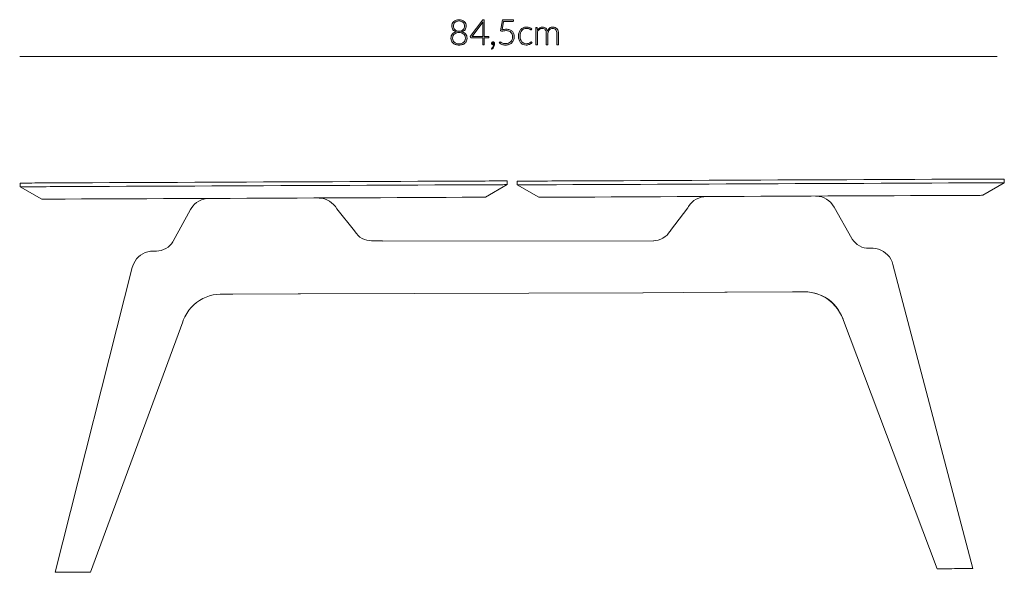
# Model space of a CAD drawing. Header units: inches. Extents: x 53 to 155, y -166 to -135.
# Tile 3 of 3: x 100 to 155, y -166 to -135. Entities that reach past the tile are written whole.
import ezdxf

# ---------------------------------------------------------------- set-up
doc = ezdxf.new("R2010")
doc.units = ezdxf.units.IN
doc.header["$MEASUREMENT"] = 0
doc.layers.add('Capa 1', color=7, linetype='Continuous')

# ---------------------------------------------------------------- blocks, each defined once
blk = doc.blocks.new('block 2')
at = {"layer": 'Capa 1'}
h = blk.add_hatch(color=252, dxfattribs=at)
h.dxf.hatch_style = 2
edge = h.paths.add_edge_path()
edge.add_spline(control_points=[(124.57, -136.4), (124.503, -136.4), (124.442, -136.391), (124.387, -136.373), (124.331, -136.355), (124.283, -136.33), (124.244, -136.296), (124.204, -136.263), (124.173, -136.223), (124.151, -136.175), (124.129, -136.128), (124.117, -136.075), (124.117, -136.016), (124.117, -135.965), (124.125, -135.92), (124.14, -135.88), (124.154, -135.839), (124.175, -135.805), (124.202, -135.775), (124.229, -135.746), (124.261, -135.721), (124.298, -135.701), (124.335, -135.682), (124.376, -135.667), (124.42, -135.657), (124.38, -135.645), (124.343, -135.629), (124.312, -135.609), (124.28, -135.589), (124.254, -135.564), (124.233, -135.536), (124.212, -135.508), (124.195, -135.477), (124.184, -135.442), (124.173, -135.408), (124.167, -135.371), (124.167, -135.331), (124.167, -135.283), (124.177, -135.236), (124.196, -135.193), (124.214, -135.15), (124.241, -135.112), (124.276, -135.08), (124.31, -135.048), (124.353, -135.022), (124.402, -135.004), (124.451, -134.986), (124.507, -134.977), (124.57, -134.977), (124.631, -134.977), (124.687, -134.986), (124.737, -135.004), (124.786, -135.022), (124.828, -135.048), (124.863, -135.08), (124.898, -135.112), (124.925, -135.15), (124.944, -135.193), (124.963, -135.236), (124.972, -135.283), (124.972, -135.331), (124.972, -135.371), (124.966, -135.408), (124.955, -135.442), (124.944, -135.477), (124.928, -135.508), (124.906, -135.536), (124.884, -135.564), (124.858, -135.589), (124.826, -135.609), (124.795, -135.629), (124.759, -135.645), (124.718, -135.657), (124.763, -135.667), (124.803, -135.682), (124.841, -135.701), (124.878, -135.721), (124.91, -135.746), (124.936, -135.775), (124.963, -135.805), (124.985, -135.839), (124.999, -135.88), (125.015, -135.92), (125.022, -135.965), (125.022, -136.016), (125.022, -136.075), (125.011, -136.128), (124.989, -136.175), (124.966, -136.223), (124.935, -136.263), (124.896, -136.296), (124.856, -136.33), (124.809, -136.355), (124.753, -136.373), (124.698, -136.391), (124.637, -136.4), (124.57, -136.4)], knot_values=[0, 0, 0, 0, 1, 1, 1, 2, 2, 2, 3, 3, 3, 4, 4, 4, 5, 5, 5, 6, 6, 6, 7, 7, 7, 8, 8, 8, 9, 9, 9, 10, 10, 10, 11, 11, 11, 12, 12, 12, 13, 13, 13, 14, 14, 14, 15, 15, 15, 16, 16, 16, 17, 17, 17, 18, 18, 18, 19, 19, 19, 20, 20, 20, 21, 21, 21, 22, 22, 22, 23, 23, 23, 24, 24, 24, 25, 25, 25, 26, 26, 26, 27, 27, 27, 28, 28, 28, 29, 29, 29, 30, 30, 30, 31, 31, 31, 32, 32, 32, 32], degree=3, periodic=1)
edge = h.paths.add_edge_path()
edge.add_spline(control_points=[(124.57, -136.325), (124.623, -136.325), (124.671, -136.317), (124.715, -136.303), (124.759, -136.288), (124.796, -136.267), (124.828, -136.24), (124.859, -136.213), (124.883, -136.18), (124.9, -136.142), (124.917, -136.104), (124.926, -136.062), (124.926, -136.015), (124.926, -135.954), (124.915, -135.903), (124.892, -135.863), (124.87, -135.822), (124.841, -135.79), (124.807, -135.765), (124.772, -135.741), (124.734, -135.724), (124.692, -135.714), (124.65, -135.704), (124.609, -135.698), (124.57, -135.698), (124.531, -135.698), (124.49, -135.704), (124.448, -135.714), (124.406, -135.724), (124.367, -135.741), (124.333, -135.765), (124.298, -135.79), (124.269, -135.822), (124.247, -135.863), (124.225, -135.903), (124.214, -135.954), (124.214, -136.015), (124.214, -136.062), (124.222, -136.104), (124.239, -136.142), (124.256, -136.18), (124.28, -136.213), (124.311, -136.24), (124.342, -136.267), (124.38, -136.288), (124.424, -136.303), (124.468, -136.317), (124.517, -136.325), (124.57, -136.325)], knot_values=[0, 0, 0, 0, 1, 1, 1, 2, 2, 2, 3, 3, 3, 4, 4, 4, 5, 5, 5, 6, 6, 6, 7, 7, 7, 8, 8, 8, 9, 9, 9, 10, 10, 10, 11, 11, 11, 12, 12, 12, 13, 13, 13, 14, 14, 14, 15, 15, 15, 16, 16, 16, 16], degree=3, periodic=1)
edge = h.paths.add_edge_path()
edge.add_spline(control_points=[(124.57, -135.623), (124.623, -135.623), (124.669, -135.615), (124.708, -135.599), (124.747, -135.583), (124.779, -135.561), (124.805, -135.534), (124.83, -135.506), (124.849, -135.475), (124.861, -135.441), (124.874, -135.406), (124.88, -135.37), (124.88, -135.332), (124.88, -135.293), (124.873, -135.255), (124.859, -135.221), (124.845, -135.186), (124.825, -135.156), (124.799, -135.131), (124.772, -135.105), (124.739, -135.085), (124.701, -135.071), (124.663, -135.057), (124.619, -135.049), (124.57, -135.049), (124.521, -135.049), (124.477, -135.057), (124.438, -135.071), (124.399, -135.085), (124.367, -135.105), (124.34, -135.131), (124.314, -135.156), (124.294, -135.186), (124.28, -135.221), (124.266, -135.255), (124.259, -135.293), (124.259, -135.332), (124.259, -135.37), (124.265, -135.406), (124.277, -135.441), (124.289, -135.475), (124.308, -135.506), (124.333, -135.534), (124.359, -135.561), (124.391, -135.583), (124.431, -135.599), (124.47, -135.615), (124.516, -135.623), (124.57, -135.623)], knot_values=[0, 0, 0, 0, 1, 1, 1, 2, 2, 2, 3, 3, 3, 4, 4, 4, 5, 5, 5, 6, 6, 6, 7, 7, 7, 8, 8, 8, 9, 9, 9, 10, 10, 10, 11, 11, 11, 12, 12, 12, 13, 13, 13, 14, 14, 14, 15, 15, 15, 16, 16, 16, 16], degree=3, periodic=1)
h = blk.add_hatch(color=252, dxfattribs=at)
h.dxf.hatch_style = 2
edge = h.paths.add_edge_path()
edge.add_spline(control_points=[(125.985, -135.91), (125.985, -135.91), (126.24, -135.91), (126.24, -135.91), (126.24, -135.91), (126.24, -135.961), (126.24, -135.961), (126.24, -135.968), (126.238, -135.974), (126.233, -135.978), (126.229, -135.983), (126.222, -135.985), (126.213, -135.985), (126.213, -135.985), (125.985, -135.985), (125.985, -135.985), (125.985, -135.985), (125.985, -136.384), (125.985, -136.384), (125.985, -136.384), (125.9, -136.384), (125.9, -136.384), (125.9, -136.384), (125.9, -135.985), (125.9, -135.985), (125.9, -135.985), (125.244, -135.985), (125.244, -135.985), (125.235, -135.985), (125.227, -135.983), (125.222, -135.978), (125.216, -135.974), (125.213, -135.968), (125.211, -135.961), (125.211, -135.961), (125.202, -135.915), (125.202, -135.915), (125.202, -135.915), (125.901, -134.99), (125.901, -134.99), (125.901, -134.99), (125.985, -134.99), (125.985, -134.99), (125.985, -134.99), (125.985, -135.91), (125.985, -135.91)], knot_values=[0, 0, 0, 0, 1, 1, 1, 2, 2, 2, 3, 3, 3, 4, 4, 4, 5, 5, 5, 6, 6, 6, 7, 7, 7, 8, 8, 8, 9, 9, 9, 10, 10, 10, 11, 11, 11, 12, 12, 12, 13, 13, 13, 14, 14, 14, 15, 15, 15, 15], degree=3, periodic=1)
edge = h.paths.add_edge_path()
edge.add_spline(control_points=[(125.9, -135.181), (125.9, -135.17), (125.901, -135.158), (125.901, -135.146), (125.902, -135.133), (125.903, -135.121), (125.905, -135.108), (125.905, -135.108), (125.304, -135.91), (125.304, -135.91), (125.304, -135.91), (125.9, -135.91), (125.9, -135.91), (125.9, -135.91), (125.9, -135.181), (125.9, -135.181)], knot_values=[0, 0, 0, 0, 1, 1, 1, 2, 2, 2, 3, 3, 3, 4, 4, 4, 5, 5, 5, 5], degree=3, periodic=1)
h = blk.add_hatch(color=252, dxfattribs=at)
h.dxf.hatch_style = 2
edge = h.paths.add_edge_path()
edge.add_spline(control_points=[(127.619, -135.033), (127.619, -135.046), (127.615, -135.057), (127.606, -135.065), (127.597, -135.074), (127.584, -135.079), (127.564, -135.079), (127.564, -135.079), (127.061, -135.079), (127.061, -135.079), (127.061, -135.079), (126.977, -135.543), (126.977, -135.543), (127.021, -135.532), (127.063, -135.524), (127.102, -135.519), (127.142, -135.514), (127.179, -135.512), (127.215, -135.512), (127.287, -135.512), (127.351, -135.522), (127.406, -135.543), (127.461, -135.563), (127.507, -135.592), (127.544, -135.629), (127.582, -135.666), (127.609, -135.71), (127.628, -135.761), (127.647, -135.812), (127.657, -135.868), (127.657, -135.928), (127.657, -136.002), (127.644, -136.068), (127.619, -136.126), (127.593, -136.184), (127.558, -136.233), (127.515, -136.274), (127.471, -136.314), (127.42, -136.346), (127.362, -136.367), (127.304, -136.389), (127.242, -136.4), (127.176, -136.4), (127.137, -136.4), (127.101, -136.396), (127.066, -136.389), (127.031, -136.383), (126.998, -136.373), (126.968, -136.362), (126.937, -136.35), (126.908, -136.337), (126.883, -136.322), (126.857, -136.307), (126.835, -136.292), (126.815, -136.276), (126.815, -136.276), (126.843, -136.238), (126.843, -136.238), (126.849, -136.228), (126.859, -136.223), (126.871, -136.223), (126.879, -136.223), (126.892, -136.228), (126.908, -136.238), (126.924, -136.247), (126.945, -136.258), (126.97, -136.27), (126.995, -136.282), (127.025, -136.293), (127.059, -136.302), (127.094, -136.312), (127.134, -136.317), (127.18, -136.317), (127.234, -136.317), (127.284, -136.308), (127.33, -136.291), (127.377, -136.274), (127.418, -136.249), (127.452, -136.216), (127.486, -136.183), (127.513, -136.142), (127.533, -136.094), (127.552, -136.046), (127.562, -135.992), (127.562, -135.931), (127.562, -135.881), (127.554, -135.835), (127.54, -135.793), (127.524, -135.751), (127.502, -135.715), (127.473, -135.685), (127.442, -135.655), (127.405, -135.632), (127.359, -135.615), (127.314, -135.599), (127.26, -135.59), (127.198, -135.59), (127.161, -135.59), (127.121, -135.593), (127.08, -135.599), (127.038, -135.605), (126.993, -135.615), (126.946, -135.628), (126.946, -135.628), (126.885, -135.609), (126.885, -135.609), (126.885, -135.609), (126.994, -134.992), (126.994, -134.992), (126.994, -134.992), (127.619, -134.992), (127.619, -134.992), (127.619, -134.992), (127.619, -135.033), (127.619, -135.033)], knot_values=[0, 0, 0, 0, 1, 1, 1, 2, 2, 2, 3, 3, 3, 4, 4, 4, 5, 5, 5, 6, 6, 6, 7, 7, 7, 8, 8, 8, 9, 9, 9, 10, 10, 10, 11, 11, 11, 12, 12, 12, 13, 13, 13, 14, 14, 14, 15, 15, 15, 16, 16, 16, 17, 17, 17, 18, 18, 18, 19, 19, 19, 20, 20, 20, 21, 21, 21, 22, 22, 22, 23, 23, 23, 24, 24, 24, 25, 25, 25, 26, 26, 26, 27, 27, 27, 28, 28, 28, 29, 29, 29, 30, 30, 30, 31, 31, 31, 32, 32, 32, 33, 33, 33, 34, 34, 34, 35, 35, 35, 36, 36, 36, 37, 37, 37, 38, 38, 38, 38], degree=3, periodic=1)
h = blk.add_hatch(color=252, dxfattribs=at)
h.dxf.hatch_style = 2
edge = h.paths.add_edge_path()
edge.add_spline(control_points=[(128.614, -135.536), (128.61, -135.54), (128.607, -135.542), (128.604, -135.545), (128.601, -135.547), (128.597, -135.548), (128.592, -135.548), (128.585, -135.548), (128.576, -135.544), (128.565, -135.535), (128.553, -135.526), (128.538, -135.516), (128.519, -135.506), (128.5, -135.495), (128.477, -135.485), (128.448, -135.477), (128.419, -135.468), (128.385, -135.463), (128.344, -135.463), (128.288, -135.463), (128.238, -135.473), (128.194, -135.493), (128.151, -135.513), (128.114, -135.542), (128.084, -135.579), (128.054, -135.617), (128.031, -135.662), (128.016, -135.715), (128, -135.768), (127.992, -135.828), (127.992, -135.894), (127.992, -135.963), (128, -136.024), (128.016, -136.077), (128.032, -136.13), (128.055, -136.175), (128.085, -136.211), (128.114, -136.248), (128.15, -136.275), (128.192, -136.294), (128.234, -136.313), (128.28, -136.323), (128.331, -136.323), (128.379, -136.323), (128.418, -136.317), (128.45, -136.306), (128.482, -136.295), (128.508, -136.283), (128.529, -136.27), (128.549, -136.257), (128.565, -136.245), (128.578, -136.233), (128.59, -136.222), (128.6, -136.217), (128.607, -136.217), (128.615, -136.217), (128.622, -136.22), (128.626, -136.226), (128.626, -136.226), (128.652, -136.258), (128.652, -136.258), (128.637, -136.278), (128.618, -136.296), (128.595, -136.313), (128.572, -136.33), (128.546, -136.345), (128.517, -136.357), (128.488, -136.37), (128.457, -136.379), (128.424, -136.386), (128.39, -136.393), (128.354, -136.397), (128.317, -136.397), (128.255, -136.397), (128.198, -136.385), (128.147, -136.363), (128.096, -136.34), (128.051, -136.307), (128.014, -136.264), (127.977, -136.222), (127.948, -136.169), (127.927, -136.107), (127.907, -136.044), (127.896, -135.974), (127.896, -135.894), (127.896, -135.819), (127.907, -135.751), (127.926, -135.69), (127.946, -135.628), (127.974, -135.575), (128.012, -135.53), (128.05, -135.486), (128.096, -135.451), (128.151, -135.427), (128.206, -135.402), (128.268, -135.39), (128.339, -135.39), (128.403, -135.39), (128.459, -135.4), (128.509, -135.42), (128.559, -135.44), (128.601, -135.468), (128.638, -135.503), (128.638, -135.503), (128.614, -135.536), (128.614, -135.536)], knot_values=[0, 0, 0, 0, 1, 1, 1, 2, 2, 2, 3, 3, 3, 4, 4, 4, 5, 5, 5, 6, 6, 6, 7, 7, 7, 8, 8, 8, 9, 9, 9, 10, 10, 10, 11, 11, 11, 12, 12, 12, 13, 13, 13, 14, 14, 14, 15, 15, 15, 16, 16, 16, 17, 17, 17, 18, 18, 18, 19, 19, 19, 20, 20, 20, 21, 21, 21, 22, 22, 22, 23, 23, 23, 24, 24, 24, 25, 25, 25, 26, 26, 26, 27, 27, 27, 28, 28, 28, 29, 29, 29, 30, 30, 30, 31, 31, 31, 32, 32, 32, 33, 33, 33, 34, 34, 34, 35, 35, 35, 35], degree=3, periodic=1)
h = blk.add_hatch(color=252, dxfattribs=at)
h.dxf.hatch_style = 2
edge = h.paths.add_edge_path()
edge.add_spline(control_points=[(128.864, -136.384), (128.864, -136.384), (128.864, -135.406), (128.864, -135.406), (128.864, -135.406), (128.915, -135.406), (128.915, -135.406), (128.933, -135.406), (128.942, -135.413), (128.945, -135.43), (128.945, -135.43), (128.954, -135.572), (128.954, -135.572), (128.973, -135.545), (128.993, -135.52), (129.015, -135.498), (129.037, -135.475), (129.059, -135.457), (129.084, -135.44), (129.109, -135.424), (129.135, -135.412), (129.163, -135.403), (129.191, -135.394), (129.22, -135.39), (129.251, -135.39), (129.323, -135.39), (129.38, -135.41), (129.422, -135.452), (129.465, -135.494), (129.494, -135.552), (129.509, -135.626), (129.52, -135.585), (129.537, -135.55), (129.558, -135.521), (129.58, -135.491), (129.604, -135.466), (129.631, -135.447), (129.659, -135.428), (129.689, -135.413), (129.721, -135.404), (129.754, -135.394), (129.787, -135.39), (129.821, -135.39), (129.869, -135.39), (129.913, -135.398), (129.952, -135.414), (129.99, -135.43), (130.023, -135.453), (130.05, -135.485), (130.077, -135.516), (130.098, -135.555), (130.112, -135.601), (130.127, -135.647), (130.134, -135.699), (130.134, -135.758), (130.134, -135.758), (130.134, -136.384), (130.134, -136.384), (130.134, -136.384), (130.041, -136.384), (130.041, -136.384), (130.041, -136.384), (130.041, -135.758), (130.041, -135.758), (130.041, -135.663), (130.02, -135.59), (129.979, -135.54), (129.937, -135.49), (129.878, -135.464), (129.802, -135.464), (129.768, -135.464), (129.735, -135.471), (129.704, -135.483), (129.673, -135.495), (129.645, -135.514), (129.621, -135.538), (129.597, -135.563), (129.578, -135.594), (129.564, -135.63), (129.55, -135.667), (129.543, -135.71), (129.543, -135.758), (129.543, -135.758), (129.543, -136.384), (129.543, -136.384), (129.543, -136.384), (129.449, -136.384), (129.449, -136.384), (129.449, -136.384), (129.449, -135.758), (129.449, -135.758), (129.449, -135.663), (129.431, -135.591), (129.393, -135.54), (129.354, -135.49), (129.299, -135.464), (129.226, -135.464), (129.173, -135.464), (129.124, -135.48), (129.079, -135.512), (129.034, -135.544), (128.993, -135.588), (128.958, -135.644), (128.958, -135.644), (128.958, -136.384), (128.958, -136.384), (128.958, -136.384), (128.864, -136.384), (128.864, -136.384)], knot_values=[0, 0, 0, 0, 1, 1, 1, 2, 2, 2, 3, 3, 3, 4, 4, 4, 5, 5, 5, 6, 6, 6, 7, 7, 7, 8, 8, 8, 9, 9, 9, 10, 10, 10, 11, 11, 11, 12, 12, 12, 13, 13, 13, 14, 14, 14, 15, 15, 15, 16, 16, 16, 17, 17, 17, 18, 18, 18, 19, 19, 19, 20, 20, 20, 21, 21, 21, 22, 22, 22, 23, 23, 23, 24, 24, 24, 25, 25, 25, 26, 26, 26, 27, 27, 27, 28, 28, 28, 29, 29, 29, 30, 30, 30, 31, 31, 31, 32, 32, 32, 33, 33, 33, 34, 34, 34, 35, 35, 35, 36, 36, 36, 36], degree=3, periodic=1)
h = blk.add_hatch(color=252, dxfattribs=at)
h.dxf.hatch_style = 2
edge = h.paths.add_edge_path()
edge.add_spline(control_points=[(126.389, -136.3), (126.389, -136.277), (126.397, -136.258), (126.413, -136.241), (126.428, -136.225), (126.449, -136.217), (126.475, -136.217), (126.503, -136.217), (126.525, -136.226), (126.54, -136.246), (126.556, -136.265), (126.563, -136.291), (126.563, -136.322), (126.563, -136.349), (126.56, -136.376), (126.553, -136.404), (126.546, -136.432), (126.536, -136.459), (126.523, -136.486), (126.509, -136.513), (126.494, -136.539), (126.476, -136.564), (126.457, -136.589), (126.437, -136.612), (126.414, -136.633), (126.414, -136.633), (126.4, -136.618), (126.4, -136.618), (126.394, -136.613), (126.392, -136.607), (126.392, -136.601), (126.392, -136.598), (126.393, -136.595), (126.395, -136.591), (126.397, -136.588), (126.399, -136.585), (126.402, -136.583), (126.408, -136.576), (126.417, -136.567), (126.427, -136.553), (126.437, -136.541), (126.447, -136.526), (126.457, -136.508), (126.467, -136.491), (126.477, -136.472), (126.485, -136.451), (126.493, -136.43), (126.498, -136.408), (126.501, -136.384), (126.497, -136.385), (126.493, -136.386), (126.488, -136.387), (126.483, -136.387), (126.478, -136.388), (126.472, -136.388), (126.447, -136.388), (126.427, -136.38), (126.412, -136.363), (126.397, -136.347), (126.389, -136.326), (126.389, -136.3)], knot_values=[0, 0, 0, 0, 1, 1, 1, 2, 2, 2, 3, 3, 3, 4, 4, 4, 5, 5, 5, 6, 6, 6, 7, 7, 7, 8, 8, 8, 9, 9, 9, 10, 10, 10, 11, 11, 11, 12, 12, 12, 13, 13, 13, 14, 14, 14, 15, 15, 15, 16, 16, 16, 17, 17, 17, 18, 18, 18, 19, 19, 19, 20, 20, 20, 20], degree=3, periodic=1)
at = {"layer": 'Capa 1', "lineweight": 0}
for points, knots in [([(124.57, -136.4), (124.503, -136.4), (124.442, -136.391), (124.387, -136.373), (124.331, -136.355), (124.283, -136.33), (124.244, -136.296), (124.204, -136.263), (124.173, -136.223), (124.151, -136.175), (124.129, -136.128), (124.117, -136.075), (124.117, -136.016), (124.117, -135.965), (124.125, -135.92), (124.14, -135.88), (124.154, -135.839), (124.175, -135.805), (124.202, -135.775), (124.229, -135.746), (124.261, -135.721), (124.298, -135.701), (124.335, -135.682), (124.376, -135.667), (124.42, -135.657), (124.38, -135.645), (124.343, -135.629), (124.312, -135.609), (124.28, -135.589), (124.254, -135.564), (124.233, -135.536), (124.212, -135.508), (124.195, -135.477), (124.184, -135.442), (124.173, -135.408), (124.167, -135.371), (124.167, -135.331), (124.167, -135.283), (124.177, -135.236), (124.196, -135.193), (124.214, -135.15), (124.241, -135.112), (124.276, -135.08), (124.31, -135.048), (124.353, -135.022), (124.402, -135.004), (124.451, -134.986), (124.507, -134.977), (124.57, -134.977), (124.631, -134.977), (124.687, -134.986), (124.737, -135.004), (124.786, -135.022), (124.828, -135.048), (124.863, -135.08), (124.898, -135.112), (124.925, -135.15), (124.944, -135.193), (124.963, -135.236), (124.972, -135.283), (124.972, -135.331), (124.972, -135.371), (124.966, -135.408), (124.955, -135.442), (124.944, -135.477), (124.928, -135.508), (124.906, -135.536), (124.884, -135.564), (124.858, -135.589), (124.826, -135.609), (124.795, -135.629), (124.759, -135.645), (124.718, -135.657), (124.763, -135.667), (124.803, -135.682), (124.841, -135.701), (124.878, -135.721), (124.91, -135.746), (124.936, -135.775), (124.963, -135.805), (124.985, -135.839), (124.999, -135.88), (125.015, -135.92), (125.022, -135.965), (125.022, -136.016), (125.022, -136.075), (125.011, -136.128), (124.989, -136.175), (124.966, -136.223), (124.935, -136.263), (124.896, -136.296), (124.856, -136.33), (124.809, -136.355), (124.753, -136.373), (124.698, -136.391), (124.637, -136.4), (124.57, -136.4)], [0, 0, 0, 0, 1, 1, 1, 2, 2, 2, 3, 3, 3, 4, 4, 4, 5, 5, 5, 6, 6, 6, 7, 7, 7, 8, 8, 8, 9, 9, 9, 10, 10, 10, 11, 11, 11, 12, 12, 12, 13, 13, 13, 14, 14, 14, 15, 15, 15, 16, 16, 16, 17, 17, 17, 18, 18, 18, 19, 19, 19, 20, 20, 20, 21, 21, 21, 22, 22, 22, 23, 23, 23, 24, 24, 24, 25, 25, 25, 26, 26, 26, 27, 27, 27, 28, 28, 28, 29, 29, 29, 30, 30, 30, 31, 31, 31, 32, 32, 32, 32]), ([(124.57, -135.623), (124.623, -135.623), (124.669, -135.615), (124.708, -135.599), (124.747, -135.583), (124.779, -135.561), (124.805, -135.534), (124.83, -135.506), (124.849, -135.475), (124.861, -135.441), (124.874, -135.406), (124.88, -135.37), (124.88, -135.332), (124.88, -135.293), (124.873, -135.255), (124.859, -135.221), (124.845, -135.186), (124.825, -135.156), (124.799, -135.131), (124.772, -135.105), (124.739, -135.085), (124.701, -135.071), (124.663, -135.057), (124.619, -135.049), (124.57, -135.049), (124.521, -135.049), (124.477, -135.057), (124.438, -135.071), (124.399, -135.085), (124.367, -135.105), (124.34, -135.131), (124.314, -135.156), (124.294, -135.186), (124.28, -135.221), (124.266, -135.255), (124.259, -135.293), (124.259, -135.332), (124.259, -135.37), (124.265, -135.406), (124.277, -135.441), (124.289, -135.475), (124.308, -135.506), (124.333, -135.534), (124.359, -135.561), (124.391, -135.583), (124.431, -135.599), (124.47, -135.615), (124.516, -135.623), (124.57, -135.623)], [0, 0, 0, 0, 1, 1, 1, 2, 2, 2, 3, 3, 3, 4, 4, 4, 5, 5, 5, 6, 6, 6, 7, 7, 7, 8, 8, 8, 9, 9, 9, 10, 10, 10, 11, 11, 11, 12, 12, 12, 13, 13, 13, 14, 14, 14, 15, 15, 15, 16, 16, 16, 16]), ([(125.985, -135.91), (125.985, -135.91), (126.24, -135.91), (126.24, -135.91), (126.24, -135.91), (126.24, -135.961), (126.24, -135.961), (126.24, -135.968), (126.238, -135.974), (126.233, -135.978), (126.229, -135.983), (126.222, -135.985), (126.213, -135.985), (126.213, -135.985), (125.985, -135.985), (125.985, -135.985), (125.985, -135.985), (125.985, -136.384), (125.985, -136.384), (125.985, -136.384), (125.9, -136.384), (125.9, -136.384), (125.9, -136.384), (125.9, -135.985), (125.9, -135.985), (125.9, -135.985), (125.244, -135.985), (125.244, -135.985), (125.235, -135.985), (125.227, -135.983), (125.222, -135.978), (125.216, -135.974), (125.213, -135.968), (125.211, -135.961), (125.211, -135.961), (125.202, -135.915), (125.202, -135.915), (125.202, -135.915), (125.901, -134.99), (125.901, -134.99), (125.901, -134.99), (125.985, -134.99), (125.985, -134.99), (125.985, -134.99), (125.985, -135.91), (125.985, -135.91)], [0, 0, 0, 0, 1, 1, 1, 2, 2, 2, 3, 3, 3, 4, 4, 4, 5, 5, 5, 6, 6, 6, 7, 7, 7, 8, 8, 8, 9, 9, 9, 10, 10, 10, 11, 11, 11, 12, 12, 12, 13, 13, 13, 14, 14, 14, 15, 15, 15, 15]), ([(125.9, -135.181), (125.9, -135.17), (125.901, -135.158), (125.901, -135.146), (125.902, -135.133), (125.903, -135.121), (125.905, -135.108), (125.905, -135.108), (125.304, -135.91), (125.304, -135.91), (125.304, -135.91), (125.9, -135.91), (125.9, -135.91), (125.9, -135.91), (125.9, -135.181), (125.9, -135.181)], [0, 0, 0, 0, 1, 1, 1, 2, 2, 2, 3, 3, 3, 4, 4, 4, 5, 5, 5, 5]), ([(127.619, -135.033), (127.619, -135.046), (127.615, -135.057), (127.606, -135.065), (127.597, -135.074), (127.584, -135.079), (127.564, -135.079), (127.564, -135.079), (127.061, -135.079), (127.061, -135.079), (127.061, -135.079), (126.977, -135.543), (126.977, -135.543), (127.021, -135.532), (127.063, -135.524), (127.102, -135.519), (127.142, -135.514), (127.179, -135.512), (127.215, -135.512), (127.287, -135.512), (127.351, -135.522), (127.406, -135.543), (127.461, -135.563), (127.507, -135.592), (127.544, -135.629), (127.582, -135.666), (127.609, -135.71), (127.628, -135.761), (127.647, -135.812), (127.657, -135.868), (127.657, -135.928), (127.657, -136.002), (127.644, -136.068), (127.619, -136.126), (127.593, -136.184), (127.558, -136.233), (127.515, -136.274), (127.471, -136.314), (127.42, -136.346), (127.362, -136.367), (127.304, -136.389), (127.242, -136.4), (127.176, -136.4), (127.137, -136.4), (127.101, -136.396), (127.066, -136.389), (127.031, -136.383), (126.998, -136.373), (126.968, -136.362), (126.937, -136.35), (126.908, -136.337), (126.883, -136.322), (126.857, -136.307), (126.835, -136.292), (126.815, -136.276), (126.815, -136.276), (126.843, -136.238), (126.843, -136.238), (126.849, -136.228), (126.859, -136.223), (126.871, -136.223), (126.879, -136.223), (126.892, -136.228), (126.908, -136.238), (126.924, -136.247), (126.945, -136.258), (126.97, -136.27), (126.995, -136.282), (127.025, -136.293), (127.059, -136.302), (127.094, -136.312), (127.134, -136.317), (127.18, -136.317), (127.234, -136.317), (127.284, -136.308), (127.33, -136.291), (127.377, -136.274), (127.418, -136.249), (127.452, -136.216), (127.486, -136.183), (127.513, -136.142), (127.533, -136.094), (127.552, -136.046), (127.562, -135.992), (127.562, -135.931), (127.562, -135.881), (127.554, -135.835), (127.54, -135.793), (127.524, -135.751), (127.502, -135.715), (127.473, -135.685), (127.442, -135.655), (127.405, -135.632), (127.359, -135.615), (127.314, -135.599), (127.26, -135.59), (127.198, -135.59), (127.161, -135.59), (127.121, -135.593), (127.08, -135.599), (127.038, -135.605), (126.993, -135.615), (126.946, -135.628), (126.946, -135.628), (126.885, -135.609), (126.885, -135.609), (126.885, -135.609), (126.994, -134.992), (126.994, -134.992), (126.994, -134.992), (127.619, -134.992), (127.619, -134.992), (127.619, -134.992), (127.619, -135.033), (127.619, -135.033)], [0, 0, 0, 0, 1, 1, 1, 2, 2, 2, 3, 3, 3, 4, 4, 4, 5, 5, 5, 6, 6, 6, 7, 7, 7, 8, 8, 8, 9, 9, 9, 10, 10, 10, 11, 11, 11, 12, 12, 12, 13, 13, 13, 14, 14, 14, 15, 15, 15, 16, 16, 16, 17, 17, 17, 18, 18, 18, 19, 19, 19, 20, 20, 20, 21, 21, 21, 22, 22, 22, 23, 23, 23, 24, 24, 24, 25, 25, 25, 26, 26, 26, 27, 27, 27, 28, 28, 28, 29, 29, 29, 30, 30, 30, 31, 31, 31, 32, 32, 32, 33, 33, 33, 34, 34, 34, 35, 35, 35, 36, 36, 36, 37, 37, 37, 38, 38, 38, 38]), ([(128.614, -135.536), (128.61, -135.54), (128.607, -135.542), (128.604, -135.545), (128.601, -135.547), (128.597, -135.548), (128.592, -135.548), (128.585, -135.548), (128.576, -135.544), (128.565, -135.535), (128.553, -135.526), (128.538, -135.516), (128.519, -135.506), (128.5, -135.495), (128.477, -135.485), (128.448, -135.477), (128.419, -135.468), (128.385, -135.463), (128.344, -135.463), (128.288, -135.463), (128.238, -135.473), (128.194, -135.493), (128.151, -135.513), (128.114, -135.542), (128.084, -135.579), (128.054, -135.617), (128.031, -135.662), (128.016, -135.715), (128, -135.768), (127.992, -135.828), (127.992, -135.894), (127.992, -135.963), (128, -136.024), (128.016, -136.077), (128.032, -136.13), (128.055, -136.175), (128.085, -136.211), (128.114, -136.248), (128.15, -136.275), (128.192, -136.294), (128.234, -136.313), (128.28, -136.323), (128.331, -136.323), (128.379, -136.323), (128.418, -136.317), (128.45, -136.306), (128.482, -136.295), (128.508, -136.283), (128.529, -136.27), (128.549, -136.257), (128.565, -136.245), (128.578, -136.233), (128.59, -136.222), (128.6, -136.217), (128.607, -136.217), (128.615, -136.217), (128.622, -136.22), (128.626, -136.226), (128.626, -136.226), (128.652, -136.258), (128.652, -136.258), (128.637, -136.278), (128.618, -136.296), (128.595, -136.313), (128.572, -136.33), (128.546, -136.345), (128.517, -136.357), (128.488, -136.37), (128.457, -136.379), (128.424, -136.386), (128.39, -136.393), (128.354, -136.397), (128.317, -136.397), (128.255, -136.397), (128.198, -136.385), (128.147, -136.363), (128.096, -136.34), (128.051, -136.307), (128.014, -136.264), (127.977, -136.222), (127.948, -136.169), (127.927, -136.107), (127.907, -136.044), (127.896, -135.974), (127.896, -135.894), (127.896, -135.819), (127.907, -135.751), (127.926, -135.69), (127.946, -135.628), (127.974, -135.575), (128.012, -135.53), (128.05, -135.486), (128.096, -135.451), (128.151, -135.427), (128.206, -135.402), (128.268, -135.39), (128.339, -135.39), (128.403, -135.39), (128.459, -135.4), (128.509, -135.42), (128.559, -135.44), (128.601, -135.468), (128.638, -135.503), (128.638, -135.503), (128.614, -135.536), (128.614, -135.536)], [0, 0, 0, 0, 1, 1, 1, 2, 2, 2, 3, 3, 3, 4, 4, 4, 5, 5, 5, 6, 6, 6, 7, 7, 7, 8, 8, 8, 9, 9, 9, 10, 10, 10, 11, 11, 11, 12, 12, 12, 13, 13, 13, 14, 14, 14, 15, 15, 15, 16, 16, 16, 17, 17, 17, 18, 18, 18, 19, 19, 19, 20, 20, 20, 21, 21, 21, 22, 22, 22, 23, 23, 23, 24, 24, 24, 25, 25, 25, 26, 26, 26, 27, 27, 27, 28, 28, 28, 29, 29, 29, 30, 30, 30, 31, 31, 31, 32, 32, 32, 33, 33, 33, 34, 34, 34, 35, 35, 35, 35]), ([(128.864, -136.384), (128.864, -136.384), (128.864, -135.406), (128.864, -135.406), (128.864, -135.406), (128.915, -135.406), (128.915, -135.406), (128.933, -135.406), (128.942, -135.413), (128.945, -135.43), (128.945, -135.43), (128.954, -135.572), (128.954, -135.572), (128.973, -135.545), (128.993, -135.52), (129.015, -135.498), (129.037, -135.475), (129.059, -135.457), (129.084, -135.44), (129.109, -135.424), (129.135, -135.412), (129.163, -135.403), (129.191, -135.394), (129.22, -135.39), (129.251, -135.39), (129.323, -135.39), (129.38, -135.41), (129.422, -135.452), (129.465, -135.494), (129.494, -135.552), (129.509, -135.626), (129.52, -135.585), (129.537, -135.55), (129.558, -135.521), (129.58, -135.491), (129.604, -135.466), (129.631, -135.447), (129.659, -135.428), (129.689, -135.413), (129.721, -135.404), (129.754, -135.394), (129.787, -135.39), (129.821, -135.39), (129.869, -135.39), (129.913, -135.398), (129.952, -135.414), (129.99, -135.43), (130.023, -135.453), (130.05, -135.485), (130.077, -135.516), (130.098, -135.555), (130.112, -135.601), (130.127, -135.647), (130.134, -135.699), (130.134, -135.758), (130.134, -135.758), (130.134, -136.384), (130.134, -136.384), (130.134, -136.384), (130.041, -136.384), (130.041, -136.384), (130.041, -136.384), (130.041, -135.758), (130.041, -135.758), (130.041, -135.663), (130.02, -135.59), (129.979, -135.54), (129.937, -135.49), (129.878, -135.464), (129.802, -135.464), (129.768, -135.464), (129.735, -135.471), (129.704, -135.483), (129.673, -135.495), (129.645, -135.514), (129.621, -135.538), (129.597, -135.563), (129.578, -135.594), (129.564, -135.63), (129.55, -135.667), (129.543, -135.71), (129.543, -135.758), (129.543, -135.758), (129.543, -136.384), (129.543, -136.384), (129.543, -136.384), (129.449, -136.384), (129.449, -136.384), (129.449, -136.384), (129.449, -135.758), (129.449, -135.758), (129.449, -135.663), (129.431, -135.591), (129.393, -135.54), (129.354, -135.49), (129.299, -135.464), (129.226, -135.464), (129.173, -135.464), (129.124, -135.48), (129.079, -135.512), (129.034, -135.544), (128.993, -135.588), (128.958, -135.644), (128.958, -135.644), (128.958, -136.384), (128.958, -136.384), (128.958, -136.384), (128.864, -136.384), (128.864, -136.384)], [0, 0, 0, 0, 1, 1, 1, 2, 2, 2, 3, 3, 3, 4, 4, 4, 5, 5, 5, 6, 6, 6, 7, 7, 7, 8, 8, 8, 9, 9, 9, 10, 10, 10, 11, 11, 11, 12, 12, 12, 13, 13, 13, 14, 14, 14, 15, 15, 15, 16, 16, 16, 17, 17, 17, 18, 18, 18, 19, 19, 19, 20, 20, 20, 21, 21, 21, 22, 22, 22, 23, 23, 23, 24, 24, 24, 25, 25, 25, 26, 26, 26, 27, 27, 27, 28, 28, 28, 29, 29, 29, 30, 30, 30, 31, 31, 31, 32, 32, 32, 33, 33, 33, 34, 34, 34, 35, 35, 35, 36, 36, 36, 36]), ([(124.57, -136.325), (124.623, -136.325), (124.671, -136.317), (124.715, -136.303), (124.759, -136.288), (124.796, -136.267), (124.828, -136.24), (124.859, -136.213), (124.883, -136.18), (124.9, -136.142), (124.917, -136.104), (124.926, -136.062), (124.926, -136.015), (124.926, -135.954), (124.915, -135.903), (124.892, -135.863), (124.87, -135.822), (124.841, -135.79), (124.807, -135.765), (124.772, -135.741), (124.734, -135.724), (124.692, -135.714), (124.65, -135.704), (124.609, -135.698), (124.57, -135.698), (124.531, -135.698), (124.49, -135.704), (124.448, -135.714), (124.406, -135.724), (124.367, -135.741), (124.333, -135.765), (124.298, -135.79), (124.269, -135.822), (124.247, -135.863), (124.225, -135.903), (124.214, -135.954), (124.214, -136.015), (124.214, -136.062), (124.222, -136.104), (124.239, -136.142), (124.256, -136.18), (124.28, -136.213), (124.311, -136.24), (124.342, -136.267), (124.38, -136.288), (124.424, -136.303), (124.468, -136.317), (124.517, -136.325), (124.57, -136.325)], [0, 0, 0, 0, 1, 1, 1, 2, 2, 2, 3, 3, 3, 4, 4, 4, 5, 5, 5, 6, 6, 6, 7, 7, 7, 8, 8, 8, 9, 9, 9, 10, 10, 10, 11, 11, 11, 12, 12, 12, 13, 13, 13, 14, 14, 14, 15, 15, 15, 16, 16, 16, 16]), ([(126.389, -136.3), (126.389, -136.277), (126.397, -136.258), (126.413, -136.241), (126.428, -136.225), (126.449, -136.217), (126.475, -136.217), (126.503, -136.217), (126.525, -136.226), (126.54, -136.246), (126.556, -136.265), (126.563, -136.291), (126.563, -136.322), (126.563, -136.349), (126.56, -136.376), (126.553, -136.404), (126.546, -136.432), (126.536, -136.459), (126.523, -136.486), (126.509, -136.513), (126.494, -136.539), (126.476, -136.564), (126.457, -136.589), (126.437, -136.612), (126.414, -136.633), (126.414, -136.633), (126.4, -136.618), (126.4, -136.618), (126.394, -136.613), (126.392, -136.607), (126.392, -136.601), (126.392, -136.598), (126.393, -136.595), (126.395, -136.591), (126.397, -136.588), (126.399, -136.585), (126.402, -136.583), (126.408, -136.576), (126.417, -136.567), (126.427, -136.553), (126.437, -136.541), (126.447, -136.526), (126.457, -136.508), (126.467, -136.491), (126.477, -136.472), (126.485, -136.451), (126.493, -136.43), (126.498, -136.408), (126.501, -136.384), (126.497, -136.385), (126.493, -136.386), (126.488, -136.387), (126.483, -136.387), (126.478, -136.388), (126.472, -136.388), (126.447, -136.388), (126.427, -136.38), (126.412, -136.363), (126.397, -136.347), (126.389, -136.326), (126.389, -136.3)], [0, 0, 0, 0, 1, 1, 1, 2, 2, 2, 3, 3, 3, 4, 4, 4, 5, 5, 5, 6, 6, 6, 7, 7, 7, 8, 8, 8, 9, 9, 9, 10, 10, 10, 11, 11, 11, 12, 12, 12, 13, 13, 13, 14, 14, 14, 15, 15, 15, 16, 16, 16, 17, 17, 17, 18, 18, 18, 19, 19, 19, 20, 20, 20, 20])]:
    blk.add_open_spline(points, degree=3, knots=knots, dxfattribs=at)

msp = doc.modelspace()

# ---------------------------------------------------------------- linework, layer by layer
at = {"layer": 'Capa 1', "color": 252, "lineweight": 5}
msp.add_lwpolyline([(154.656, -137.034), (100.011, -137.034)], dxfattribs=at)
at = {"layer": 'Capa 1', "color": 7, "lineweight": 5}
for points in [[(100.035, -144.117), (100.06, -144.117), (100.107, -144.117), (100.178, -144.116), (100.271, -144.116), (100.389, -144.115), (100.526, -144.115), (100.683, -144.115), (100.858, -144.114), (101.053, -144.113), (101.262, -144.112), (101.484, -144.111), (101.721, -144.11), (101.967, -144.108), (102.222, -144.107)], [(100.035, -144.325), (100.035, -144.117)], [(102.222, -144.107), (103.153, -144.104), (104.088, -144.1), (105.03, -144.095), (105.975, -144.091), (106.926, -144.087), (107.879, -144.083), (108.836, -144.078), (109.797, -144.074), (110.757, -144.07), (111.72, -144.066), (112.685, -144.061), (113.65, -144.058), (114.615, -144.053), (115.579, -144.049), (116.542, -144.045), (117.503, -144.04), (118.464, -144.036), (119.42, -144.032), (120.374, -144.028), (121.323, -144.024), (122.27, -144.019), (123.211, -144.016), (124.147, -144.012), (125.076, -144.008)], [(125.076, -144.008), (125.333, -144.006), (125.578, -144.006), (125.816, -144.004), (126.039, -144.003), (126.248, -144.002), (126.441, -144.001), (126.618, -144.001), (126.773, -144), (126.912, -144), (127.028, -143.999), (127.122, -143.999), (127.192, -143.998), (127.241, -143.998), (127.264, -143.998)], [(125.078, -144.217), (125.333, -144.215), (125.579, -144.214), (125.816, -144.214), (126.04, -144.212), (126.249, -144.211), (126.441, -144.21), (126.619, -144.209), (126.774, -144.208), (126.913, -144.208), (127.029, -144.208), (127.122, -144.207), (127.193, -144.207), (127.242, -144.207), (127.265, -144.207)], [(127.265, -144.207), (126.058, -144.911)], [(127.265, -144.207), (127.264, -143.998)], [(127.822, -144.01), (127.845, -144.01), (127.895, -144.01), (127.965, -144.01), (128.059, -144.009), (128.176, -144.009), (128.313, -144.008), (128.471, -144.008), (128.646, -144.007), (128.84, -144.005), (129.05, -144.005), (129.271, -144.004), (129.509, -144.003), (129.754, -144.002), (130.01, -144)], [(127.823, -144.219), (127.822, -144.01)], [(130.01, -144), (130.941, -143.997), (131.876, -143.993), (132.817, -143.988), (133.763, -143.984), (134.713, -143.98), (135.667, -143.975), (136.623, -143.972), (137.584, -143.968), (138.545, -143.963), (139.507, -143.959), (140.472, -143.955), (141.437, -143.951), (142.402, -143.946), (143.367, -143.942), (144.329, -143.938), (145.29, -143.934), (146.251, -143.93), (147.207, -143.926), (148.161, -143.921), (149.112, -143.917), (150.056, -143.913), (150.998, -143.909), (151.935, -143.904), (152.863, -143.9)], [(130.011, -144.209), (130.942, -144.206), (131.877, -144.201), (132.818, -144.197), (133.764, -144.193), (134.714, -144.189), (135.668, -144.185), (136.624, -144.181), (137.585, -144.177), (138.545, -144.173), (139.508, -144.168), (140.472, -144.164), (141.438, -144.16), (142.403, -144.156), (143.367, -144.151), (144.33, -144.147), (145.291, -144.143), (146.252, -144.139), (147.208, -144.134), (148.161, -144.13), (149.112, -144.126), (150.058, -144.122), (150.999, -144.118), (151.937, -144.114), (152.865, -144.11)], [(152.863, -143.9), (153.12, -143.9), (153.365, -143.898), (153.602, -143.898), (153.826, -143.897), (154.036, -143.896), (154.228, -143.895), (154.405, -143.894), (154.56, -143.894), (154.698, -143.893), (154.815, -143.892), (154.908, -143.891), (154.979, -143.891), (155.028, -143.891), (155.052, -143.891)], [(152.865, -144.11), (153.12, -144.109), (153.366, -144.108), (153.603, -144.106), (153.827, -144.105), (154.037, -144.104), (154.229, -144.104), (154.406, -144.103), (154.562, -144.102), (154.699, -144.102), (154.816, -144.101), (154.91, -144.101), (154.981, -144.101), (155.028, -144.1), (155.053, -144.1)], [(153.846, -144.804), (155.053, -144.1)], [(155.053, -144.1), (155.052, -143.891)], [(100.035, -144.325), (100.061, -144.325), (100.108, -144.325), (100.179, -144.325), (100.273, -144.325), (100.39, -144.324), (100.527, -144.323), (100.684, -144.323), (100.859, -144.322), (101.054, -144.321), (101.263, -144.32), (101.485, -144.32), (101.722, -144.319), (101.968, -144.317), (102.224, -144.317)], [(101.249, -145.018), (100.035, -144.325)], [(102.224, -144.317), (103.154, -144.312), (104.089, -144.308), (105.03, -144.304), (105.977, -144.3), (106.927, -144.296), (107.881, -144.291), (108.837, -144.287), (109.797, -144.283), (110.758, -144.279), (111.72, -144.275), (112.685, -144.27), (113.65, -144.266), (114.616, -144.263), (115.58, -144.258), (116.543, -144.254), (117.504, -144.25), (118.464, -144.245), (119.42, -144.241), (120.374, -144.237), (121.325, -144.233), (122.27, -144.229), (123.211, -144.225), (124.148, -144.22), (125.078, -144.217)], [(127.823, -144.219), (127.845, -144.219), (127.895, -144.219), (127.966, -144.218), (128.06, -144.218), (128.178, -144.218), (128.314, -144.217), (128.472, -144.216), (128.647, -144.216), (128.842, -144.215), (129.051, -144.214), (129.272, -144.213), (129.509, -144.211), (129.755, -144.21), (130.011, -144.209)], [(127.823, -144.219), (129.037, -144.913)], [(102.559, -145.013), (102.368, -145.014), (102.187, -145.015), (102.014, -145.015), (101.853, -145.016), (101.71, -145.017), (101.582, -145.017), (101.475, -145.018), (101.386, -145.018), (101.317, -145.018), (101.273, -145.018), (101.249, -145.018)], [(124.748, -144.916), (123.845, -144.92), (122.935, -144.924), (122.022, -144.928), (121.104, -144.932), (120.181, -144.936), (119.255, -144.941), (118.326, -144.944), (117.395, -144.948), (116.461, -144.953), (115.526, -144.957), (114.591, -144.96), (113.653, -144.965), (112.717, -144.969), (111.782, -144.973), (110.846, -144.977), (109.914, -144.982), (108.981, -144.985), (108.052, -144.989), (107.126, -144.993), (106.204, -144.997), (105.286, -145.001), (104.372, -145.005), (103.462, -145.009), (102.559, -145.013)], [(110.601, -144.978), (110.457, -144.987), (110.311, -145.016), (110.166, -145.063), (110.032, -145.126), (109.904, -145.207), (109.789, -145.304), (109.685, -145.413), (109.598, -145.535), (109.557, -145.601)], [(117.742, -145.566), (117.658, -145.434), (117.56, -145.319), (117.446, -145.215), (117.321, -145.128), (117.187, -145.056), (117.043, -145.003), (116.896, -144.968), (116.747, -144.954), (116.693, -144.952)], [(126.058, -144.911), (126.035, -144.911), (125.99, -144.911), (125.922, -144.912), (125.833, -144.912), (125.725, -144.912), (125.596, -144.913), (125.454, -144.913), (125.294, -144.913), (125.124, -144.914), (124.94, -144.915), (124.748, -144.916)], [(130.347, -144.906), (130.155, -144.907), (129.973, -144.908), (129.8, -144.909), (129.64, -144.91), (129.497, -144.91), (129.37, -144.911), (129.262, -144.911), (129.173, -144.912), (129.105, -144.912), (129.06, -144.912), (129.037, -144.913)], [(152.535, -144.81), (151.631, -144.813), (150.723, -144.818), (149.808, -144.822), (148.891, -144.825), (147.969, -144.829), (147.043, -144.834), (146.114, -144.838), (145.183, -144.841), (144.248, -144.846), (143.313, -144.85), (142.378, -144.854), (141.441, -144.858), (140.503, -144.862), (139.569, -144.866), (138.634, -144.87), (137.701, -144.874), (136.768, -144.878), (135.84, -144.883), (134.913, -144.887), (133.99, -144.891), (133.073, -144.895), (132.159, -144.898), (131.25, -144.903), (130.347, -144.906)], [(138.401, -144.871), (138.258, -144.881), (138.111, -144.909), (137.968, -144.957), (137.832, -145.019), (137.704, -145.101), (137.589, -145.197), (137.487, -145.307), (137.398, -145.428), (137.357, -145.495)], [(145.543, -145.459), (145.458, -145.327), (145.36, -145.213), (145.246, -145.108), (145.122, -145.021), (144.986, -144.949), (144.846, -144.896), (144.698, -144.861), (144.547, -144.847), (144.496, -144.845)], [(153.846, -144.804), (153.822, -144.804), (153.776, -144.804), (153.709, -144.805), (153.622, -144.805), (153.512, -144.806), (153.384, -144.806), (153.242, -144.806), (153.081, -144.808), (152.91, -144.808), (152.727, -144.809), (152.535, -144.81)], [(109.557, -145.601), (108.589, -147.361)], [(118.725, -146.788), (117.742, -145.566)], [(137.357, -145.495), (136.385, -146.78)], [(146.526, -147.21), (145.543, -145.459)], [(119.68, -147.344), (119.556, -147.339), (119.425, -147.317), (119.295, -147.276), (119.158, -147.213), (119.034, -147.136), (118.925, -147.045), (118.833, -146.948), (118.757, -146.843), (118.73, -146.794)], [(136.384, -146.782), (136.361, -146.823), (136.289, -146.927), (136.199, -147.027), (136.097, -147.116), (135.973, -147.2), (135.844, -147.263), (135.712, -147.308), (135.582, -147.335), (135.454, -147.346), (135.437, -147.346)], [(108.586, -147.367), (108.567, -147.404), (108.494, -147.509), (108.405, -147.607), (108.303, -147.698), (108.177, -147.78), (108.047, -147.843), (107.918, -147.889), (107.787, -147.915), (107.657, -147.927), (107.64, -147.927)], [(119.68, -147.344), (120.292, -147.342)], [(120.282, -147.36), (135.437, -147.346)], [(147.48, -147.767), (147.356, -147.762), (147.226, -147.739), (147.096, -147.698), (146.958, -147.635), (146.834, -147.559), (146.728, -147.467), (146.635, -147.369), (146.557, -147.265), (146.528, -147.212)], [(107.461, -147.927), (107.317, -147.937), (107.171, -147.965), (107.028, -148.01), (106.892, -148.075), (106.764, -148.157), (106.649, -148.251), (106.545, -148.36), (106.458, -148.483), (106.384, -148.615), (106.329, -148.756), (106.304, -148.838)], [(107.461, -147.927), (107.628, -147.927)], [(147.492, -147.767), (147.661, -147.766)], [(148.825, -148.666), (148.775, -148.519), (148.709, -148.381), (148.626, -148.253), (148.527, -148.136), (148.416, -148.032), (148.292, -147.945), (148.157, -147.873), (148.016, -147.818), (147.869, -147.784), (147.717, -147.769), (147.661, -147.766)], [(106.304, -148.838), (101.991, -165.896)], [(153.286, -165.686), (148.825, -148.666)], [(134.857, -150.263), (115.709, -150.312)], [(139.432, -150.223), (134.845, -150.265)], [(139.562, -150.223), (139.462, -150.223), (139.432, -150.223)], [(143.213, -150.207), (139.562, -150.223)], [(143.343, -150.207), (143.242, -150.207), (143.213, -150.207)], [(143.896, -150.205), (143.343, -150.207)], [(144.061, -150.204), (143.896, -150.205)], [(143.896, -150.205), (144.073, -150.209), (144.259, -150.232), (144.447, -150.272), (144.632, -150.327), (144.834, -150.407), (145.024, -150.507), (145.202, -150.62), (145.366, -150.748), (145.516, -150.888), (145.649, -151.038), (145.765, -151.196), (145.866, -151.357), (145.95, -151.522), (146.005, -151.655)], [(144.404, -150.262), (144.585, -150.314), (144.778, -150.387), (144.962, -150.477), (145.138, -150.585), (145.304, -150.707), (145.458, -150.846), (145.602, -150.999), (145.731, -151.163), (145.847, -151.34), (145.946, -151.528), (146.036, -151.73)], [(109.122, -151.876), (109.155, -151.785), (109.244, -151.593), (109.348, -151.411), (109.467, -151.238), (109.601, -151.08), (109.746, -150.932), (109.903, -150.799), (110.071, -150.68), (110.25, -150.578), (110.435, -150.494), (110.627, -150.425), (110.825, -150.374), (111.026, -150.343), (111.219, -150.332), (111.245, -150.332)], [(111.799, -150.329), (111.245, -150.332)], [(111.928, -150.329), (111.83, -150.329), (111.799, -150.329)], [(115.579, -150.313), (111.928, -150.329)], [(115.709, -150.312), (115.611, -150.313), (115.579, -150.313)], [(103.97, -165.888), (109.122, -151.876)], [(146.008, -151.657), (151.308, -165.695)], [(102.025, -165.896), (101.998, -165.896), (101.991, -165.896)], [(102.192, -165.895), (102.025, -165.896)], [(103.298, -165.89), (103.157, -165.891), (103.016, -165.892), (102.875, -165.892), (102.74, -165.892), (102.613, -165.893), (102.497, -165.893), (102.394, -165.894), (102.308, -165.895), (102.239, -165.895), (102.192, -165.895)], [(103.97, -165.888), (103.968, -165.888), (103.951, -165.888), (103.913, -165.888), (103.851, -165.888), (103.772, -165.888), (103.673, -165.889), (103.56, -165.889), (103.434, -165.89), (103.298, -165.89)], [(151.979, -165.693), (151.843, -165.693), (151.716, -165.694), (151.602, -165.694), (151.505, -165.695), (151.426, -165.695), (151.366, -165.695), (151.325, -165.695), (151.308, -165.695)], [(153.085, -165.687), (153.038, -165.688), (152.969, -165.688), (152.884, -165.688), (152.781, -165.69), (152.664, -165.69), (152.539, -165.69), (152.402, -165.691), (152.261, -165.691), (152.12, -165.693), (151.979, -165.693)], [(153.253, -165.686), (153.085, -165.687)], [(153.286, -165.686), (153.28, -165.686), (153.253, -165.686)]]:
    msp.add_lwpolyline(points, dxfattribs=at)

# ---------------------------------------------------------------- block references
at = {"layer": 'Capa 1'}
msp.add_blockref('block 2', (0, 0), dxfattribs=at)

doc.saveas('drawing.dxf')
